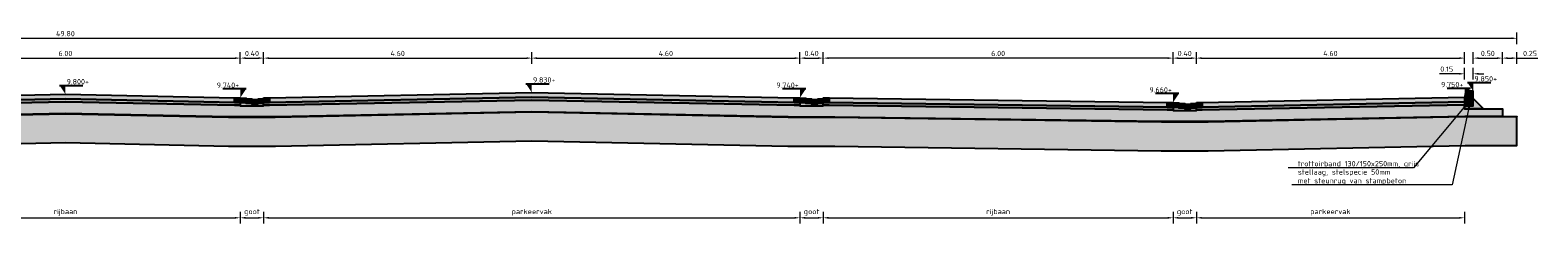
# Model space of a CAD drawing. Header units: metres. Extents: x 234325 to 234582, y 557584 to 557743.
# Tile 21 of 21: x 234549.95 to 234575.82, y 557707.34 to 557710.74. Entities that reach past the tile are written whole.
import ezdxf
from ezdxf import colors
from ezdxf.entities.mleader import LeaderData, LeaderLine
from ezdxf.enums import TextEntityAlignment as Align
from ezdxf.math import Vec2, Vec3

# ---------------------------------------------------------------- set-up
doc = ezdxf.new("R2010")
doc.units = ezdxf.units.M
doc.header["$PDMODE"] = 33
doc.layers.get('0').update_dxf_attribs({"lineweight": 25})
doc.layers.get('Defpoints').update_dxf_attribs({"lineweight": 25})
for name, color, linetype, lineweight in [('N-WE-OG-BEBOUWING_STRAATNAAM-T18', 7, 'Continuous', 18), ('N-WE-VH-KANTOPSLUITING_TROTTOIRBAND-SD', 210, 'Continuous', 25), ('N-WE-VH-M', 7, 'Continuous', 18), ('N-WE-VH-VERHARDING_BETONSTRAATSTEEN-GD', 252, 'Continuous', 25), ('N-WE-VH-VERHARDING_FUNDERING-AD-50', 252, 'Continuous', 18), ('N-WE-VH-VERHARDING_FUNDERING-GD', 7, 'Continuous', 25), ('N-WE-VH-VERHARDING_FUNDERING_ZAND-GD', 7, 'Continuous', 25), ('N-WE-VH-VERHARDING_FUNDERING_ZANDCEMENTSTABILISATIE-GD', 7, 'Continuous', 25), ('N-WE-VH-VERHARDING_FUNDERING_ZANDCEMENTSTABILISATIE-V', 254, 'Continuous', 18), ('N-WE-VH-VERHARDING_GEOTEXTIEL-GD', 252, 'Continuous', 25), ('N-WE-VH-VERHARDING_GEOTEXTIEL-V', 254, 'Continuous', 18), ('X-XX-AL-PEILMAAT-SD', 7, 'Continuous', 25)]:
    doc.layers.add(name, color=color, linetype=linetype, lineweight=lineweight)
doc.layers.add('N-WE-VH-VERHARDING_BETONSTRAATSTEEN-V', color=7, linetype='Continuous', lineweight=18, true_color=0xcdcdcd)
doc.layers.add('X-XX-AL-HULPLIJN-GD', color=7, linetype='Continuous', lineweight=25, plot=False)
doc.styles.add('NLCS-ISO', font='NLCS-ISO.ttf')
doc.styles.add('NLCS-ISO-M50-T18', font='NLCS-ISO.ttf', dxfattribs={"height": 0.09})
doc.dimstyles.new('NLCS-M50-T18-PIJL_L2_H1', dxfattribs={"dimscale": 0.05, "dimtxt": 2.5, "dimasz": 1.8, "dimexe": 2, "dimexo": 2, "dimgap": 0.7, "dimtad": 1, "dimzin": 0, "dimdsep": 46, "dimtxsty": 'NLCS-ISO-M50-T18', "dimcen": 0, "dimdle": 2, "dimclrd": 256, "dimclre": 256, "dimclrt": 256, "dimadec": 1, "dimazin": 0, "dimtfac": 1, "dimtdec": 3, "dimtofl": 0, "dimtmove": 0, "dimatfit": 3, "dimfxl": 2, "dimfxlon": 1, "dimtfillclr": 256, "dimtolj": 1, "dimtzin": 0, "dimlwd": -1, "dimlwe": -1, "dimarcsym": 0})
pattern_1 = [(37.5, (0.75, 0.34884), (-0.003149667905, 0.096341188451), [0, -0.076, 0, -0.085, 0, -0.08125]), (7.5, (0.75, 0.34884), (0.088488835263, 0.141107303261), [0, -0.041, 0, -0.0685, 0, -0.02625]), (327.5, (0.6885, 0.34884), (0.155707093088, 0.000282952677), [0, -0.025, 0, -0.09, 0, -0.1175]), (317.5, (0.6885, 0.34884), (0.15030633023, 0.043883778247), [0, -0.0125, 0, -0.059, 0, -0.0675])]

# ---------------------------------------------------------------- blocks, each defined once
blk = doc.blocks.new('*D120')
at = {"layer": 'Defpoints', "color": 0, "transparency": 16777216}
for p in [(234553.559, 557710.264), (234547.559, 557709.585), (234553.559, 557709.585)]:
    blk.add_point(p, dxfattribs=at)
at = {"layer": 'N-WE-VH-M', "transparency": 16777216}
for p, q in [((234547.559, 557710.164), (234547.559, 557710.364)), ((234553.559, 557710.164), (234553.559, 557710.364)), ((234547.649, 557710.264), (234553.469, 557710.264))]:
    blk.add_line(p, q, dxfattribs=at)
for points in [[(234547.649, 557710.279), (234547.649, 557710.249), (234547.559, 557710.264)], [(234553.469, 557710.279), (234553.469, 557710.249), (234553.559, 557710.264)]]:
    blk.add_solid(points, dxfattribs=at)
at = {"layer": 'N-WE-VH-M', "transparency": 16777216, "insert": (234550.559, 557710.344), "char_height": 0.09, "attachment_point": 5, "style": 'NLCS-ISO-M50-T18'}
blk.add_mtext('\\A1;6.00', dxfattribs=at)
blk = doc.blocks.new('*D121')
at = {"layer": 'Defpoints', "color": 0, "transparency": 16777216}
for p in [(234553.959, 557710.264), (234553.559, 557709.575), (234553.959, 557709.565)]:
    blk.add_point(p, dxfattribs=at)
at = {"layer": 'N-WE-VH-M', "transparency": 16777216}
for p, q in [((234553.559, 557710.164), (234553.559, 557710.364)), ((234553.959, 557710.164), (234553.959, 557710.364)), ((234553.649, 557710.264), (234553.869, 557710.264))]:
    blk.add_line(p, q, dxfattribs=at)
for points in [[(234553.649, 557710.279), (234553.649, 557710.249), (234553.559, 557710.264)], [(234553.869, 557710.279), (234553.869, 557710.249), (234553.959, 557710.264)]]:
    blk.add_solid(points, dxfattribs=at)
at = {"layer": 'N-WE-VH-M', "transparency": 16777216, "insert": (234553.759, 557710.344), "char_height": 0.09, "attachment_point": 5, "style": 'NLCS-ISO-M50-T18'}
blk.add_mtext('\\A1;0.40', dxfattribs=at)
blk = doc.blocks.new('SAL-PEILMAAT_INFRACAD_H01-SOD')
blk.add_line((-2, 3), (6, 3))
blk.add_solid([(-2, 3), (0, 3), (0, 0)])
at = {"style": 'NLCS-ISO'}
blk.add_attdef('...', (0.4, 3.4), '', height=1.8, dxfattribs=at)
blk = doc.blocks.new('SAL-PEILMAAT_INFRACAD_H03-SOD')
blk.add_line((2, 3), (-6, 3))
blk.add_solid([(2, 3), (0, 3), (0, 0)])
at = {"style": 'NLCS-ISO'}
blk.add_attdef('...', text='', height=1.8, dxfattribs=at).set_placement((-0.4, 3.4), align=Align.RIGHT)
blk = doc.blocks.new('*D122')
at = {"layer": 'Defpoints', "color": 0, "transparency": 16777216}
for p in [(234558.559, 557710.264), (234553.959, 557709.585), (234558.559, 557709.675)]:
    blk.add_point(p, dxfattribs=at)
at = {"layer": 'N-WE-VH-M', "transparency": 16777216}
for p, q in [((234553.959, 557710.164), (234553.959, 557710.364)), ((234558.559, 557710.164), (234558.559, 557710.364)), ((234554.049, 557710.264), (234558.469, 557710.264))]:
    blk.add_line(p, q, dxfattribs=at)
for points in [[(234554.049, 557710.279), (234554.049, 557710.249), (234553.959, 557710.264)], [(234558.469, 557710.279), (234558.469, 557710.249), (234558.559, 557710.264)]]:
    blk.add_solid(points, dxfattribs=at)
at = {"layer": 'N-WE-VH-M', "transparency": 16777216, "insert": (234556.259, 557710.344), "char_height": 0.09, "attachment_point": 5, "style": 'NLCS-ISO-M50-T18'}
blk.add_mtext('\\A1;4.60', dxfattribs=at)
blk = doc.blocks.new('*D123')
at = {"layer": 'Defpoints', "color": 0, "transparency": 16777216}
for p in [(234563.159, 557710.264), (234558.559, 557709.675), (234563.159, 557709.585)]:
    blk.add_point(p, dxfattribs=at)
at = {"layer": 'N-WE-VH-M', "transparency": 16777216}
for p, q in [((234558.559, 557710.164), (234558.559, 557710.364)), ((234563.159, 557710.164), (234563.159, 557710.364)), ((234558.649, 557710.264), (234563.069, 557710.264))]:
    blk.add_line(p, q, dxfattribs=at)
for points in [[(234558.649, 557710.279), (234558.649, 557710.249), (234558.559, 557710.264)], [(234563.069, 557710.279), (234563.069, 557710.249), (234563.159, 557710.264)]]:
    blk.add_solid(points, dxfattribs=at)
at = {"layer": 'N-WE-VH-M', "transparency": 16777216, "insert": (234560.859, 557710.344), "char_height": 0.09, "attachment_point": 5, "style": 'NLCS-ISO-M50-T18'}
blk.add_mtext('\\A1;4.60', dxfattribs=at)
blk = doc.blocks.new('*D124')
at = {"layer": 'Defpoints', "color": 0, "transparency": 16777216}
for p in [(234563.559, 557710.264), (234563.159, 557709.585), (234563.559, 557709.565)]:
    blk.add_point(p, dxfattribs=at)
at = {"layer": 'N-WE-VH-M', "transparency": 16777216}
for p, q in [((234563.159, 557710.164), (234563.159, 557710.364)), ((234563.559, 557710.164), (234563.559, 557710.364)), ((234563.249, 557710.264), (234563.469, 557710.264))]:
    blk.add_line(p, q, dxfattribs=at)
for points in [[(234563.249, 557710.279), (234563.249, 557710.249), (234563.159, 557710.264)], [(234563.469, 557710.279), (234563.469, 557710.249), (234563.559, 557710.264)]]:
    blk.add_solid(points, dxfattribs=at)
at = {"layer": 'N-WE-VH-M', "transparency": 16777216, "insert": (234563.359, 557710.344), "char_height": 0.09, "attachment_point": 5, "style": 'NLCS-ISO-M50-T18'}
blk.add_mtext('\\A1;0.40', dxfattribs=at)
blk = doc.blocks.new('*D125')
at = {"layer": 'Defpoints', "color": 0, "transparency": 16777216}
for p in [(234563.559, 557710.264), (234563.559, 557709.585), (234569.559, 557709.505)]:
    blk.add_point(p, dxfattribs=at)
at = {"layer": 'N-WE-VH-M', "transparency": 16777216}
for p, q in [((234563.559, 557710.164), (234563.559, 557710.364)), ((234569.559, 557710.164), (234569.559, 557710.364)), ((234569.469, 557710.264), (234563.649, 557710.264))]:
    blk.add_line(p, q, dxfattribs=at)
for points in [[(234563.649, 557710.279), (234563.649, 557710.249), (234563.559, 557710.264)], [(234569.469, 557710.279), (234569.469, 557710.249), (234569.559, 557710.264)]]:
    blk.add_solid(points, dxfattribs=at)
at = {"layer": 'N-WE-VH-M', "transparency": 16777216, "insert": (234566.559, 557710.344), "char_height": 0.09, "attachment_point": 5, "style": 'NLCS-ISO-M50-T18'}
blk.add_mtext('\\A1;6.00', dxfattribs=at)
blk = doc.blocks.new('*D126')
at = {"layer": 'Defpoints', "color": 0, "transparency": 16777216}
for p in [(234569.959, 557710.264), (234569.559, 557709.495), (234569.959, 557709.485)]:
    blk.add_point(p, dxfattribs=at)
at = {"layer": 'N-WE-VH-M', "transparency": 16777216}
for p, q in [((234569.559, 557710.164), (234569.559, 557710.364)), ((234569.959, 557710.164), (234569.959, 557710.364)), ((234569.649, 557710.264), (234569.869, 557710.264))]:
    blk.add_line(p, q, dxfattribs=at)
for points in [[(234569.649, 557710.279), (234569.649, 557710.249), (234569.559, 557710.264)], [(234569.869, 557710.279), (234569.869, 557710.249), (234569.959, 557710.264)]]:
    blk.add_solid(points, dxfattribs=at)
at = {"layer": 'N-WE-VH-M', "transparency": 16777216, "insert": (234569.759, 557710.344), "char_height": 0.09, "attachment_point": 5, "style": 'NLCS-ISO-M50-T18'}
blk.add_mtext('\\A1;0.40', dxfattribs=at)
blk = doc.blocks.new('*D127')
at = {"layer": 'Defpoints', "color": 0, "transparency": 16777216}
for p in [(234574.559, 557710.264), (234574.559, 557709.595), (234569.959, 557709.505)]:
    blk.add_point(p, dxfattribs=at)
at = {"layer": 'N-WE-VH-M', "transparency": 16777216}
for p, q in [((234569.959, 557710.164), (234569.959, 557710.364)), ((234574.559, 557710.164), (234574.559, 557710.364)), ((234570.049, 557710.264), (234574.469, 557710.264))]:
    blk.add_line(p, q, dxfattribs=at)
for points in [[(234570.049, 557710.279), (234570.049, 557710.249), (234569.959, 557710.264)], [(234574.469, 557710.279), (234574.469, 557710.249), (234574.559, 557710.264)]]:
    blk.add_solid(points, dxfattribs=at)
at = {"layer": 'N-WE-VH-M', "transparency": 16777216, "insert": (234572.259, 557710.344), "char_height": 0.09, "attachment_point": 5, "style": 'NLCS-ISO-M50-T18'}
blk.add_mtext('\\A1;4.60', dxfattribs=at)
blk = doc.blocks.new('N-SVH-KANTOPSLUITING_TROTTOIRBAND_130 150X250-D')
blk.add_hatch(color=8).paths.add_polyline_path([(-0.15, -0.12), (-0.15, -0.25), (0, -0.25), (0, 0), (-0.13, 0)])
at = {"color": 7, "flags": 128}
blk.add_lwpolyline([(-0.15, -0.12), (-0.15, -0.25), (0, -0.25), (0, 0), (-0.13, 0)], close=True, dxfattribs=at)
blk = doc.blocks.new('*D128')
at = {"layer": 'Defpoints', "color": 0, "transparency": 16777216}
for p in [(234574.709, 557709.995), (234574.559, 557709.445), (234574.709, 557709.445)]:
    blk.add_point(p, dxfattribs=at)
at = {"layer": 'N-WE-VH-M', "transparency": 16777216}
for p, q in [((234574.559, 557709.895), (234574.559, 557710.095)), ((234574.709, 557709.895), (234574.709, 557710.095)), ((234574.469, 557709.995), (234574.129, 557709.995)), ((234574.799, 557709.995), (234574.889, 557709.995))]:
    blk.add_line(p, q, dxfattribs=at)
for points in [[(234574.469, 557710.01), (234574.469, 557709.98), (234574.559, 557709.995)], [(234574.799, 557710.01), (234574.799, 557709.98), (234574.709, 557709.995)]]:
    blk.add_solid(points, dxfattribs=at)
at = {"layer": 'N-WE-VH-M', "transparency": 16777216, "insert": (234574.254, 557710.075), "char_height": 0.09, "attachment_point": 5, "style": 'NLCS-ISO-M50-T18'}
blk.add_mtext('\\A1;0.15', dxfattribs=at)
blk = doc.blocks.new('*D131')
at = {"layer": 'Defpoints', "color": 0, "transparency": 16777216}
for p in [(234575.209, 557710.264), (234574.709, 557709.445), (234575.209, 557709.395)]:
    blk.add_point(p, dxfattribs=at)
at = {"layer": 'N-WE-VH-M', "transparency": 16777216}
for p, q in [((234574.709, 557710.164), (234574.709, 557710.364)), ((234575.209, 557710.164), (234575.209, 557710.364)), ((234574.799, 557710.264), (234575.119, 557710.264))]:
    blk.add_line(p, q, dxfattribs=at)
for points in [[(234574.799, 557710.279), (234574.799, 557710.249), (234574.709, 557710.264)], [(234575.119, 557710.279), (234575.119, 557710.249), (234575.209, 557710.264)]]:
    blk.add_solid(points, dxfattribs=at)
at = {"layer": 'N-WE-VH-M', "transparency": 16777216, "insert": (234574.959, 557710.344), "char_height": 0.09, "attachment_point": 5, "style": 'NLCS-ISO-M50-T18'}
blk.add_mtext('\\A1;0.50', dxfattribs=at)
blk = doc.blocks.new('*D132')
at = {"layer": 'Defpoints', "color": 0, "transparency": 16777216}
for p in [(234575.459, 557710.264), (234575.209, 557709.265), (234575.459, 557709.265)]:
    blk.add_point(p, dxfattribs=at)
at = {"layer": 'N-WE-VH-M', "transparency": 16777216}
for p, q in [((234575.209, 557710.164), (234575.209, 557710.364)), ((234575.459, 557710.164), (234575.459, 557710.364)), ((234575.299, 557710.264), (234575.369, 557710.264)), ((234575.459, 557710.264), (234575.817, 557710.264))]:
    blk.add_line(p, q, dxfattribs=at)
for points in [[(234575.299, 557710.279), (234575.299, 557710.249), (234575.209, 557710.264)], [(234575.369, 557710.279), (234575.369, 557710.249), (234575.459, 557710.264)]]:
    blk.add_solid(points, dxfattribs=at)
at = {"layer": 'N-WE-VH-M', "transparency": 16777216, "insert": (234575.683, 557710.344), "char_height": 0.09, "attachment_point": 5, "style": 'NLCS-ISO-M50-T18'}
blk.add_mtext('\\A1;0.25', dxfattribs=at)
blk = doc.blocks.new('*D134')
at = {"layer": 'Defpoints', "color": 0, "transparency": 16777216}
for p in [(234575.459, 557710.604), (234525.659, 557709.225), (234575.459, 557709.265)]:
    blk.add_point(p, dxfattribs=at)
at = {"layer": 'N-WE-VH-M', "transparency": 16777216}
for p, q in [((234525.659, 557710.504), (234525.659, 557710.704)), ((234525.749, 557710.604), (234575.369, 557710.604)), ((234575.459, 557710.504), (234575.459, 557710.704))]:
    blk.add_line(p, q, dxfattribs=at)
for points in [[(234525.749, 557710.619), (234525.749, 557710.589), (234525.659, 557710.604)], [(234575.369, 557710.619), (234575.369, 557710.589), (234575.459, 557710.604)]]:
    blk.add_solid(points, dxfattribs=at)
at = {"layer": 'N-WE-VH-M', "transparency": 16777216, "insert": (234550.559, 557710.684), "char_height": 0.09, "attachment_point": 5, "style": 'NLCS-ISO-M50-T18'}
blk.add_mtext('\\A1;49.80', dxfattribs=at)
blk = doc.blocks.new('_Dot')
at = {"color": 0, "linetype": 'ByBlock', "lineweight": -2}
blk.add_line((-0.5, 0), (-1, 0), dxfattribs=at)
at = {"color": 0, "linetype": 'ByBlock', "const_width": 0.5}
blk.add_lwpolyline([(-0.25, 0, 1), (0.25, 0, 1)], format="xyb", close=True, dxfattribs=at)
blk = doc.blocks.new('*D141')
at = {"layer": 'Defpoints', "color": 0, "transparency": 16777216}
for p in [(234547.559, 557709.585), (234553.559, 557709.585), (234553.559, 557707.526)]:
    blk.add_point(p, dxfattribs=at)
at = {"layer": 'N-WE-VH-M', "transparency": 16777216}
for p, q in [((234547.559, 557707.626), (234547.559, 557707.426)), ((234547.649, 557707.526), (234553.469, 557707.526)), ((234553.559, 557707.626), (234553.559, 557707.426))]:
    blk.add_line(p, q, dxfattribs=at)
for points in [[(234547.649, 557707.541), (234547.649, 557707.511), (234547.559, 557707.526)], [(234553.469, 557707.541), (234553.469, 557707.511), (234553.559, 557707.526)]]:
    blk.add_solid(points, dxfattribs=at)
at = {"layer": 'N-WE-VH-M', "transparency": 16777216, "insert": (234550.559, 557707.62), "char_height": 0.09, "attachment_point": 5, "style": 'NLCS-ISO-M50-T18'}
blk.add_mtext('\\A1;rijbaan', dxfattribs=at)
blk = doc.blocks.new('*D142')
at = {"layer": 'Defpoints', "color": 0, "transparency": 16777216}
for p in [(234553.559, 557709.575), (234553.959, 557709.565), (234553.959, 557707.526)]:
    blk.add_point(p, dxfattribs=at)
at = {"layer": 'N-WE-VH-M', "transparency": 16777216}
for p, q in [((234553.559, 557707.626), (234553.559, 557707.426)), ((234553.649, 557707.526), (234553.869, 557707.526)), ((234553.959, 557707.626), (234553.959, 557707.426))]:
    blk.add_line(p, q, dxfattribs=at)
for points in [[(234553.649, 557707.541), (234553.649, 557707.511), (234553.559, 557707.526)], [(234553.869, 557707.541), (234553.869, 557707.511), (234553.959, 557707.526)]]:
    blk.add_solid(points, dxfattribs=at)
at = {"layer": 'N-WE-VH-M', "transparency": 16777216, "insert": (234553.759, 557707.62), "char_height": 0.09, "attachment_point": 5, "style": 'NLCS-ISO-M50-T18'}
blk.add_mtext('\\A1;goot', dxfattribs=at)
blk = doc.blocks.new('*D143')
at = {"layer": 'Defpoints', "color": 0, "transparency": 16777216}
for p in [(234553.959, 557709.585), (234563.159, 557709.585), (234563.159, 557707.526)]:
    blk.add_point(p, dxfattribs=at)
at = {"layer": 'N-WE-VH-M', "transparency": 16777216}
for p, q in [((234553.959, 557707.626), (234553.959, 557707.426)), ((234554.049, 557707.526), (234563.069, 557707.526)), ((234563.159, 557707.626), (234563.159, 557707.426))]:
    blk.add_line(p, q, dxfattribs=at)
for points in [[(234554.049, 557707.541), (234554.049, 557707.511), (234553.959, 557707.526)], [(234563.069, 557707.541), (234563.069, 557707.511), (234563.159, 557707.526)]]:
    blk.add_solid(points, dxfattribs=at)
at = {"layer": 'N-WE-VH-M', "transparency": 16777216, "insert": (234558.559, 557707.62), "char_height": 0.09, "attachment_point": 5, "style": 'NLCS-ISO-M50-T18'}
blk.add_mtext('\\A1;parkeervak', dxfattribs=at)
blk = doc.blocks.new('*D144')
at = {"layer": 'Defpoints', "color": 0, "transparency": 16777216}
for p in [(234563.159, 557709.575), (234563.559, 557709.565), (234563.559, 557707.526)]:
    blk.add_point(p, dxfattribs=at)
at = {"layer": 'N-WE-VH-M', "transparency": 16777216}
for p, q in [((234563.159, 557707.626), (234563.159, 557707.426)), ((234563.249, 557707.526), (234563.469, 557707.526)), ((234563.559, 557707.626), (234563.559, 557707.426))]:
    blk.add_line(p, q, dxfattribs=at)
for points in [[(234563.249, 557707.541), (234563.249, 557707.511), (234563.159, 557707.526)], [(234563.469, 557707.541), (234563.469, 557707.511), (234563.559, 557707.526)]]:
    blk.add_solid(points, dxfattribs=at)
at = {"layer": 'N-WE-VH-M', "transparency": 16777216, "insert": (234563.359, 557707.62), "char_height": 0.09, "attachment_point": 5, "style": 'NLCS-ISO-M50-T18'}
blk.add_mtext('\\A1;goot', dxfattribs=at)
blk = doc.blocks.new('*D145')
at = {"layer": 'Defpoints', "color": 0, "transparency": 16777216}
for p in [(234563.559, 557709.585), (234569.559, 557709.495), (234569.559, 557707.526)]:
    blk.add_point(p, dxfattribs=at)
at = {"layer": 'N-WE-VH-M', "transparency": 16777216}
for p, q in [((234563.559, 557707.626), (234563.559, 557707.426)), ((234563.649, 557707.526), (234569.469, 557707.526)), ((234569.559, 557707.626), (234569.559, 557707.426))]:
    blk.add_line(p, q, dxfattribs=at)
for points in [[(234563.649, 557707.541), (234563.649, 557707.511), (234563.559, 557707.526)], [(234569.469, 557707.541), (234569.469, 557707.511), (234569.559, 557707.526)]]:
    blk.add_solid(points, dxfattribs=at)
at = {"layer": 'N-WE-VH-M', "transparency": 16777216, "insert": (234566.559, 557707.62), "char_height": 0.09, "attachment_point": 5, "style": 'NLCS-ISO-M50-T18'}
blk.add_mtext('\\A1;rijbaan', dxfattribs=at)
blk = doc.blocks.new('*D146')
at = {"layer": 'Defpoints', "color": 0, "transparency": 16777216}
for p in [(234569.559, 557709.495), (234569.959, 557709.485), (234569.959, 557707.526)]:
    blk.add_point(p, dxfattribs=at)
at = {"layer": 'N-WE-VH-M', "transparency": 16777216}
for p, q in [((234569.559, 557707.626), (234569.559, 557707.426)), ((234569.649, 557707.526), (234569.869, 557707.526)), ((234569.959, 557707.626), (234569.959, 557707.426))]:
    blk.add_line(p, q, dxfattribs=at)
for points in [[(234569.649, 557707.541), (234569.649, 557707.511), (234569.559, 557707.526)], [(234569.869, 557707.541), (234569.869, 557707.511), (234569.959, 557707.526)]]:
    blk.add_solid(points, dxfattribs=at)
at = {"layer": 'N-WE-VH-M', "transparency": 16777216, "insert": (234569.759, 557707.62), "char_height": 0.09, "attachment_point": 5, "style": 'NLCS-ISO-M50-T18'}
blk.add_mtext('\\A1;goot', dxfattribs=at)
blk = doc.blocks.new('*D147')
at = {"layer": 'Defpoints', "color": 0, "transparency": 16777216}
for p in [(234574.559, 557709.595), (234569.959, 557709.505), (234574.559, 557707.526)]:
    blk.add_point(p, dxfattribs=at)
at = {"layer": 'N-WE-VH-M', "transparency": 16777216}
for p, q in [((234569.959, 557707.626), (234569.959, 557707.426)), ((234570.049, 557707.526), (234574.469, 557707.526)), ((234574.559, 557707.626), (234574.559, 557707.426))]:
    blk.add_line(p, q, dxfattribs=at)
for points in [[(234570.049, 557707.541), (234570.049, 557707.511), (234569.959, 557707.526)], [(234574.469, 557707.541), (234574.469, 557707.511), (234574.559, 557707.526)]]:
    blk.add_solid(points, dxfattribs=at)
at = {"layer": 'N-WE-VH-M', "transparency": 16777216, "insert": (234572.259, 557707.62), "char_height": 0.09, "attachment_point": 5, "style": 'NLCS-ISO-M50-T18'}
blk.add_mtext('\\A1;parkeervak', dxfattribs=at)

msp = doc.modelspace()

# ---------------------------------------------------------------- hatches: boundary and pattern name
at = {"layer": 'N-WE-VH-VERHARDING_BETONSTRAATSTEEN-V', "transparency": 33554559}
h = msp.add_hatch(color=256, dxfattribs=at)
h.dxf.hatch_style = 1
h.paths.add_polyline_path([(234547.659, 557709.585), (234550.559, 557709.645), (234553.459, 557709.585), (234553.459, 557709.505), (234550.559, 557709.565), (234547.659, 557709.505)])
h = msp.add_hatch(color=256, dxfattribs=at)
h.dxf.hatch_style = 1
h.paths.add_polyline_path([(234553.459, 557709.585), (234553.559, 557709.585), (234553.559, 557709.505), (234553.459, 557709.505)])
h = msp.add_hatch(color=256, dxfattribs=at)
h.dxf.hatch_style = 1
h.paths.add_polyline_path([(234553.559, 557709.575), (234553.659, 557709.575), (234553.659, 557709.495), (234553.559, 557709.495)])
h = msp.add_hatch(color=256, dxfattribs=at)
h.dxf.hatch_style = 1
h.paths.add_polyline_path([(234553.659, 557709.565), (234553.759, 557709.565), (234553.759, 557709.485), (234553.659, 557709.485)])
h = msp.add_hatch(color=256, dxfattribs=at)
h.dxf.hatch_style = 1
h.paths.add_polyline_path([(234553.859, 557709.565), (234553.959, 557709.565), (234553.959, 557709.485), (234553.859, 557709.485)])
h = msp.add_hatch(color=256, dxfattribs=at)
h.dxf.hatch_style = 1
h.paths.add_polyline_path([(234553.959, 557709.585), (234554.059, 557709.585), (234554.059, 557709.505), (234553.959, 557709.505)])
h = msp.add_hatch(color=256, dxfattribs=at)
h.dxf.hatch_style = 1
h.paths.add_polyline_path([(234563.059, 557709.585), (234563.059, 557709.505), (234558.559, 557709.595), (234554.059, 557709.505), (234554.059, 557709.585), (234558.559, 557709.675)])
h = msp.add_hatch(color=256, dxfattribs=at)
h.dxf.hatch_style = 1
h.paths.add_polyline_path([(234563.059, 557709.585), (234563.159, 557709.585), (234563.159, 557709.505), (234563.059, 557709.505)])
h = msp.add_hatch(color=256, dxfattribs=at)
h.dxf.hatch_style = 1
h.paths.add_polyline_path([(234563.159, 557709.575), (234563.259, 557709.575), (234563.259, 557709.495), (234563.159, 557709.495)])
h = msp.add_hatch(color=256, dxfattribs=at)
h.dxf.hatch_style = 1
h.paths.add_polyline_path([(234563.259, 557709.565), (234563.359, 557709.565), (234563.359, 557709.485), (234563.259, 557709.485)])
h = msp.add_hatch(color=256, dxfattribs=at)
h.dxf.hatch_style = 1
h.paths.add_polyline_path([(234563.459, 557709.565), (234563.559, 557709.565), (234563.559, 557709.485), (234563.459, 557709.485)])
h = msp.add_hatch(color=256, dxfattribs=at)
h.dxf.hatch_style = 1
h.paths.add_polyline_path([(234563.559, 557709.585), (234563.659, 557709.585), (234563.659, 557709.505), (234563.559, 557709.505)])
h = msp.add_hatch(color=256, dxfattribs=at)
h.dxf.hatch_style = 1
h.paths.add_polyline_path([(234569.459, 557709.505), (234569.459, 557709.425), (234563.659, 557709.505), (234563.659, 557709.585)])
h = msp.add_hatch(color=256, dxfattribs=at)
h.dxf.hatch_style = 1
h.paths.add_polyline_path([(234574.559, 557709.515), (234570.059, 557709.425), (234570.059, 557709.505), (234574.559, 557709.595)])
h = msp.add_hatch(color=256, dxfattribs=at)
h.dxf.hatch_style = 1
h.paths.add_polyline_path([(234553.759, 557709.555), (234553.859, 557709.555), (234553.859, 557709.475), (234553.759, 557709.475)])
h = msp.add_hatch(color=256, dxfattribs=at)
h.dxf.hatch_style = 1
h.paths.add_polyline_path([(234563.359, 557709.555), (234563.459, 557709.555), (234563.459, 557709.475), (234563.359, 557709.475)])
h = msp.add_hatch(color=256, dxfattribs=at)
h.dxf.hatch_style = 1
h.paths.add_polyline_path([(234569.459, 557709.505), (234569.559, 557709.505), (234569.559, 557709.425), (234569.459, 557709.425)])
h = msp.add_hatch(color=256, dxfattribs=at)
h.dxf.hatch_style = 1
h.paths.add_polyline_path([(234569.559, 557709.495), (234569.659, 557709.495), (234569.659, 557709.415), (234569.559, 557709.415)])
h = msp.add_hatch(color=256, dxfattribs=at)
h.dxf.hatch_style = 1
h.paths.add_polyline_path([(234569.659, 557709.485), (234569.759, 557709.485), (234569.759, 557709.405), (234569.659, 557709.405)])
h = msp.add_hatch(color=256, dxfattribs=at)
h.dxf.hatch_style = 1
h.paths.add_polyline_path([(234569.759, 557709.475), (234569.859, 557709.475), (234569.859, 557709.395), (234569.759, 557709.395)])
h = msp.add_hatch(color=256, dxfattribs=at)
h.dxf.hatch_style = 1
h.paths.add_polyline_path([(234569.859, 557709.485), (234569.959, 557709.485), (234569.959, 557709.405), (234569.859, 557709.405)])
h = msp.add_hatch(color=256, dxfattribs=at)
h.dxf.hatch_style = 1
h.paths.add_polyline_path([(234569.959, 557709.505), (234570.059, 557709.505), (234570.059, 557709.425), (234569.959, 557709.425)])
at = {"layer": 'N-WE-VH-VERHARDING_FUNDERING-AD-50', "transparency": 33554559}
h = msp.add_hatch(dxfattribs=at)
h.set_pattern_fill('AVH-FUNDERING_ZAND-SO', color=256, scale=0.05, pattern_type=2)
h.set_pattern_definition(pattern_1)
h.paths.add_polyline_path([(234553.559, 557709.505), (234553.559, 557709.455), (234553.459, 557709.455), (234550.559, 557709.515), (234547.66, 557709.455), (234547.559, 557709.455), (234547.559, 557709.505), (234547.659, 557709.505), (234550.559, 557709.565), (234553.459, 557709.505)])
h = msp.add_hatch(dxfattribs=at)
h.set_pattern_fill('AVH-FUNDERING_ZAND-SO', color=256, scale=0.05, pattern_type=2)
h.set_pattern_definition(pattern_1)
h.paths.add_polyline_path([(234553.959, 557709.505), (234554.059, 557709.505), (234558.559, 557709.595), (234563.059, 557709.505), (234563.159, 557709.505), (234563.159, 557709.455), (234563.059, 557709.455), (234558.559, 557709.545), (234554.06, 557709.455), (234553.959, 557709.455)])
h = msp.add_hatch(dxfattribs=at)
h.set_pattern_fill('AVH-FUNDERING_ZAND-SO', color=256, scale=0.05, pattern_type=2)
h.set_pattern_definition(pattern_1)
h.paths.add_polyline_path([(234525.659, 557708.725), (234525.909, 557708.725), (234526.55, 557708.725), (234530.956, 557708.637), (234531.764, 557708.637), (234537.365, 557708.753), (234538.165, 557708.757), (234542.561, 557708.845), (234546.954, 557708.757), (234547.764, 557708.757), (234550.559, 557708.815), (234553.354, 557708.757), (234554.164, 557708.757), (234558.559, 557708.845), (234562.953, 557708.757), (234563.755, 557708.754), (234569.356, 557708.676), (234570.164, 557708.677), (234574.568, 557708.765), (234575.209, 557708.765), (234575.459, 557708.765), (234575.459, 557709.255), (234575.209, 557709.255), (234574.563, 557709.255), (234570.159, 557709.167), (234569.359, 557709.166), (234563.759, 557709.243), (234562.959, 557709.247), (234558.559, 557709.335), (234554.159, 557709.247), (234553.359, 557709.247), (234550.559, 557709.305), (234547.759, 557709.247), (234546.959, 557709.247), (234542.561, 557709.335), (234538.159, 557709.247), (234537.359, 557709.243), (234531.759, 557709.127), (234530.96, 557709.127), (234526.555, 557709.215), (234525.909, 557709.215), (234525.659, 557709.215)])
h = msp.add_hatch(dxfattribs=at)
h.set_pattern_fill('AVH-FUNDERING_GRANULAAT_MENG_01-SO', color=256, scale=0.05, pattern_type=2)
h.set_pattern_definition([(50, (0.75, 0.34884), (0.3586300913, -0.03137606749), [0.0375, -0.4125]), (355, (0.75, 0.34884), (-0.0693756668, 0.37609606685), [0.03, -0.33]), (100.4514, (0.7799, 0.34623), (0.28925469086, 0.34471977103), [0.031870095, -0.350571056]), (46.1842, (0.75, 0.44884), (0.5336205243, -0.08275950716), [0.05625, -0.61875]), (96.6356, (0.79447, 0.44195), (0.46733135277, 0.48705893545), [0.047805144, -0.5258565]), (351.1842, (0.75, 0.44884), (0.46733097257, 0.48705930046), [0.045, -0.495]), (21, (0.8, 0.42384), (0.29845352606, -0.20130944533), [0.0375, -0.4125]), (326, (0.8, 0.42384), (0.12165766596, 0.36257502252), [0.03, -0.33]), (71.4514, (0.82487, 0.40707), (0.4201113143, 0.16126524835), [0.031870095, -0.350571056]), (37.5, (0.75, 0.34884), (0.00607992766, 0.166446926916), [0, -0.326, 0, -0.335, 0, -0.33125]), (7.5, (0.75, 0.34884), (0.13153476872, 0.19720585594), [0, -0.191, 0, -0.3185, 0, -0.12625]), (327.5, (0.6385, 0.34884), (0.266911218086, -0.011277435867), [0, -0.125, 0, -0.39, 0, -0.5175]), (317.5, (0.5885, 0.34884), (0.29159308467, 0.05005249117), [0, -0.1625, 0, -0.259, 0, -0.3675])])
h.paths.add_polyline_path([(234526.559, 557709.425), (234531.059, 557709.335), (234531.159, 557709.335), (234531.159, 557709.325), (234531.559, 557709.325), (234531.559, 557709.335), (234531.66, 557709.335), (234537.46, 557709.455), (234537.559, 557709.455), (234537.559, 557709.445), (234537.959, 557709.445), (234537.959, 557709.455), (234538.06, 557709.455), (234542.561, 557709.545), (234547.059, 557709.455), (234547.159, 557709.455), (234547.159, 557709.445), (234547.559, 557709.445), (234547.559, 557709.455), (234547.66, 557709.455), (234550.559, 557709.515), (234553.459, 557709.455), (234553.559, 557709.455), (234553.559, 557709.445), (234553.959, 557709.445), (234553.959, 557709.455), (234554.06, 557709.455), (234558.559, 557709.545), (234563.059, 557709.455), (234563.159, 557709.455), (234563.159, 557709.445), (234563.559, 557709.445), (234563.559, 557709.455), (234563.659, 557709.455), (234569.459, 557709.375), (234569.559, 557709.375), (234569.559, 557709.365), (234569.959, 557709.365), (234569.959, 557709.375), (234570.06, 557709.375), (234574.559, 557709.465), (234574.559, 557709.395), (234574.884, 557709.395), (234575.209, 557709.395), (234575.209, 557709.265), (234574.563, 557709.265), (234570.159, 557709.177), (234569.359, 557709.176), (234563.759, 557709.253), (234562.959, 557709.257), (234558.559, 557709.345), (234554.159, 557709.257), (234553.359, 557709.257), (234550.559, 557709.315), (234547.759, 557709.257), (234546.959, 557709.257), (234542.561, 557709.345), (234538.159, 557709.257), (234537.359, 557709.253), (234531.759, 557709.137), (234530.961, 557709.137), (234526.555, 557709.225), (234525.909, 557709.225), (234525.909, 557709.355), (234526.234, 557709.355), (234526.559, 557709.355)])
h = msp.add_hatch(dxfattribs=at)
h.set_pattern_fill('AVH-FUNDERING_ZAND-SO', color=256, scale=0.05, pattern_type=2)
h.set_pattern_definition(pattern_1)
h.paths.add_polyline_path([(234569.559, 557709.425), (234569.559, 557709.375), (234569.459, 557709.375), (234563.659, 557709.455), (234563.559, 557709.455), (234563.559, 557709.505), (234563.659, 557709.505), (234569.459, 557709.425)])
h = msp.add_hatch(dxfattribs=at)
h.set_pattern_fill('AVH-FUNDERING_ZAND-SO', color=256, scale=0.05, pattern_type=2)
h.set_pattern_definition(pattern_1)
h.paths.add_polyline_path([(234574.559, 557709.465), (234570.06, 557709.375), (234569.959, 557709.375), (234569.959, 557709.425), (234570.059, 557709.425), (234574.559, 557709.515)])
at = {"layer": 'N-WE-VH-VERHARDING_FUNDERING_ZANDCEMENTSTABILISATIE-V', "transparency": 33554559}
h = msp.add_hatch(color=256, dxfattribs=at)
h.dxf.hatch_style = 1
h.paths.add_polyline_path([(234574.884, 557709.395), (234574.559, 557709.395), (234574.559, 557709.445), (234574.709, 557709.445), (234574.709, 557709.57)])
h = msp.add_hatch(color=256, dxfattribs=at)
h.dxf.hatch_style = 1
h.paths.add_polyline_path([(234553.559, 557709.495), (234553.559, 557709.445), (234553.959, 557709.445), (234553.959, 557709.485), (234553.859, 557709.485), (234553.859, 557709.475), (234553.759, 557709.475), (234553.759, 557709.485), (234553.659, 557709.485), (234553.659, 557709.495)])
h = msp.add_hatch(color=256, dxfattribs=at)
h.dxf.hatch_style = 1
h.paths.add_polyline_path([(234563.159, 557709.495), (234563.159, 557709.445), (234563.559, 557709.445), (234563.559, 557709.485), (234563.459, 557709.485), (234563.459, 557709.475), (234563.359, 557709.475), (234563.359, 557709.485), (234563.259, 557709.485), (234563.259, 557709.495)])
h = msp.add_hatch(color=256, dxfattribs=at)
h.dxf.hatch_style = 1
h.paths.add_polyline_path([(234569.559, 557709.415), (234569.559, 557709.365), (234569.959, 557709.365), (234569.959, 557709.405), (234569.859, 557709.405), (234569.859, 557709.395), (234569.759, 557709.395), (234569.759, 557709.405), (234569.659, 557709.405), (234569.659, 557709.415)])
at = {"layer": 'N-WE-VH-VERHARDING_GEOTEXTIEL-V', "transparency": 33554559}
h = msp.add_hatch(color=256, dxfattribs=at)
h.dxf.hatch_style = 1
h.paths.add_polyline_path([(234575.459, 557709.255), (234575.209, 557709.255), (234574.563, 557709.255), (234570.159, 557709.167), (234569.359, 557709.166), (234563.759, 557709.243), (234562.959, 557709.247), (234558.559, 557709.335), (234554.159, 557709.247), (234553.359, 557709.247), (234550.559, 557709.305), (234547.759, 557709.247), (234546.959, 557709.247), (234542.561, 557709.335), (234538.159, 557709.247), (234537.359, 557709.243), (234531.759, 557709.127), (234530.96, 557709.127), (234526.555, 557709.215), (234525.909, 557709.215), (234525.659, 557709.215), (234525.659, 557709.225), (234526.555, 557709.225), (234530.961, 557709.137), (234531.759, 557709.137), (234537.359, 557709.253), (234538.159, 557709.257), (234542.561, 557709.345), (234546.959, 557709.257), (234547.759, 557709.257), (234550.559, 557709.315), (234553.359, 557709.257), (234554.159, 557709.257), (234558.559, 557709.345), (234562.959, 557709.257), (234563.759, 557709.253), (234569.359, 557709.176), (234570.159, 557709.177), (234574.563, 557709.265), (234575.209, 557709.265), (234575.459, 557709.265)])

# ---------------------------------------------------------------- linework, layer by layer
at = {"layer": 'N-WE-VH-VERHARDING_BETONSTRAATSTEEN-GD', "color": 7, "flags": 128}
for points in [[(234547.659, 557709.585), (234550.559, 557709.645), (234553.459, 557709.585), (234553.459, 557709.505), (234550.559, 557709.565), (234547.659, 557709.505)], [(234553.459, 557709.585), (234553.559, 557709.585), (234553.559, 557709.505), (234553.459, 557709.505)], [(234553.559, 557709.575), (234553.659, 557709.575), (234553.659, 557709.495), (234553.559, 557709.495)], [(234553.659, 557709.565), (234553.759, 557709.565), (234553.759, 557709.485), (234553.659, 557709.485)], [(234553.859, 557709.565), (234553.959, 557709.565), (234553.959, 557709.485), (234553.859, 557709.485)], [(234553.959, 557709.585), (234554.059, 557709.585), (234554.059, 557709.505), (234553.959, 557709.505)], [(234563.059, 557709.585), (234563.059, 557709.505), (234558.559, 557709.595), (234554.059, 557709.505), (234554.059, 557709.585), (234558.559, 557709.675)], [(234563.059, 557709.585), (234563.159, 557709.585), (234563.159, 557709.505), (234563.059, 557709.505)], [(234563.159, 557709.575), (234563.259, 557709.575), (234563.259, 557709.495), (234563.159, 557709.495)], [(234563.259, 557709.565), (234563.359, 557709.565), (234563.359, 557709.485), (234563.259, 557709.485)], [(234563.459, 557709.565), (234563.559, 557709.565), (234563.559, 557709.485), (234563.459, 557709.485)], [(234563.559, 557709.585), (234563.659, 557709.585), (234563.659, 557709.505), (234563.559, 557709.505)], [(234569.459, 557709.505), (234569.459, 557709.425), (234563.659, 557709.505), (234563.659, 557709.585)], [(234574.559, 557709.515), (234570.059, 557709.425), (234570.059, 557709.505), (234574.559, 557709.595)], [(234553.759, 557709.555), (234553.859, 557709.555), (234553.859, 557709.475), (234553.759, 557709.475)], [(234563.359, 557709.555), (234563.459, 557709.555), (234563.459, 557709.475), (234563.359, 557709.475)], [(234569.459, 557709.505), (234569.559, 557709.505), (234569.559, 557709.425), (234569.459, 557709.425)], [(234569.559, 557709.495), (234569.659, 557709.495), (234569.659, 557709.415), (234569.559, 557709.415)], [(234569.659, 557709.485), (234569.759, 557709.485), (234569.759, 557709.405), (234569.659, 557709.405)], [(234569.759, 557709.475), (234569.859, 557709.475), (234569.859, 557709.395), (234569.759, 557709.395)], [(234569.859, 557709.485), (234569.959, 557709.485), (234569.959, 557709.405), (234569.859, 557709.405)], [(234569.959, 557709.505), (234570.059, 557709.505), (234570.059, 557709.425), (234569.959, 557709.425)]]:
    msp.add_lwpolyline(points, close=True, dxfattribs=at)
at = {"layer": 'N-WE-VH-VERHARDING_FUNDERING-GD', "flags": 128}
msp.add_lwpolyline([(234547.66, 557709.455), (234550.559, 557709.515), (234553.459, 557709.455), (234553.559, 557709.455), (234553.559, 557709.445), (234553.959, 557709.445), (234553.959, 557709.455), (234554.06, 557709.455), (234558.559, 557709.545), (234563.059, 557709.455), (234563.159, 557709.455), (234563.159, 557709.445), (234563.559, 557709.445), (234563.559, 557709.455), (234563.659, 557709.455), (234569.459, 557709.375), (234569.559, 557709.375), (234569.559, 557709.365), (234569.959, 557709.365), (234569.959, 557709.375), (234570.06, 557709.375), (234574.559, 557709.465), (234574.559, 557709.395), (234574.884, 557709.395), (234575.209, 557709.395), (234575.209, 557709.265), (234574.563, 557709.265), (234570.159, 557709.177), (234569.359, 557709.176), (234563.759, 557709.253), (234562.959, 557709.257), (234558.559, 557709.345), (234554.159, 557709.257), (234553.359, 557709.257), (234550.559, 557709.315), (234547.759, 557709.257)], dxfattribs=at)
at = {"layer": 'N-WE-VH-VERHARDING_FUNDERING_ZAND-GD', "flags": 128}
for points in [[(234553.559, 557709.505), (234553.559, 557709.455), (234553.459, 557709.455), (234550.559, 557709.515), (234547.66, 557709.455), (234547.559, 557709.455), (234547.559, 557709.505), (234547.659, 557709.505), (234550.559, 557709.565), (234553.459, 557709.505)], [(234553.959, 557709.505), (234554.059, 557709.505), (234558.559, 557709.595), (234563.059, 557709.505), (234563.159, 557709.505), (234563.159, 557709.455), (234563.059, 557709.455), (234558.559, 557709.545), (234554.06, 557709.455), (234553.959, 557709.455)], [(234569.559, 557709.425), (234569.559, 557709.375), (234569.459, 557709.375), (234563.659, 557709.455), (234563.559, 557709.455), (234563.559, 557709.505), (234563.659, 557709.505), (234569.459, 557709.425)], [(234574.559, 557709.465), (234570.06, 557709.375), (234569.959, 557709.375), (234569.959, 557709.425), (234570.059, 557709.425), (234574.559, 557709.515)]]:
    msp.add_lwpolyline(points, close=True, dxfattribs=at)
msp.add_lwpolyline([(234547.764, 557708.757), (234550.559, 557708.815), (234553.354, 557708.757), (234554.164, 557708.757), (234558.559, 557708.845), (234562.953, 557708.757), (234563.755, 557708.754), (234569.356, 557708.676), (234570.164, 557708.677), (234574.568, 557708.765), (234575.209, 557708.765), (234575.459, 557708.765), (234575.459, 557709.255), (234575.209, 557709.255), (234574.563, 557709.255), (234570.159, 557709.167), (234569.359, 557709.166), (234563.759, 557709.243), (234562.959, 557709.247), (234558.559, 557709.335), (234554.159, 557709.247), (234553.359, 557709.247), (234550.559, 557709.305), (234547.759, 557709.247)], dxfattribs=at)
at = {"layer": 'N-WE-VH-VERHARDING_FUNDERING_ZANDCEMENTSTABILISATIE-GD', "flags": 128}
msp.add_lwpolyline([(234574.884, 557709.395), (234574.559, 557709.395), (234574.559, 557709.445), (234574.709, 557709.445), (234574.709, 557709.57)], close=True, dxfattribs=at)
at = {"layer": 'N-WE-VH-VERHARDING_GEOTEXTIEL-GD', "color": 1, "flags": 128}
msp.add_lwpolyline([(234547.759, 557709.257), (234550.559, 557709.315), (234553.359, 557709.257), (234554.159, 557709.257), (234558.559, 557709.345), (234562.959, 557709.257), (234563.759, 557709.253), (234569.359, 557709.176), (234570.159, 557709.177), (234574.563, 557709.265), (234575.209, 557709.265), (234575.459, 557709.265), (234575.459, 557709.255), (234575.209, 557709.255), (234574.563, 557709.255), (234570.159, 557709.167), (234569.359, 557709.166), (234563.759, 557709.243), (234562.959, 557709.247), (234558.559, 557709.335), (234554.159, 557709.247), (234553.359, 557709.247), (234550.559, 557709.305), (234547.759, 557709.247)], dxfattribs=at)
at = {"layer": 'X-XX-AL-HULPLIJN-GD', "flags": 128}
for points in [[(234553.659, 557709.575), (234553.659, 557709.565)], [(234553.759, 557709.565), (234553.759, 557709.555)], [(234553.859, 557709.565), (234553.859, 557709.555)], [(234563.259, 557709.575), (234563.259, 557709.565)], [(234563.359, 557709.565), (234563.359, 557709.555)], [(234563.459, 557709.565), (234563.459, 557709.555)], [(234569.659, 557709.495), (234569.659, 557709.485)], [(234569.759, 557709.485), (234569.759, 557709.475)], [(234569.859, 557709.485), (234569.859, 557709.475)]]:
    msp.add_lwpolyline(points, dxfattribs=at)
for points in [[(234553.559, 557709.495), (234553.559, 557709.445), (234553.959, 557709.445), (234553.959, 557709.485), (234553.859, 557709.485), (234553.859, 557709.475), (234553.759, 557709.475), (234553.759, 557709.485), (234553.659, 557709.485), (234553.659, 557709.495)], [(234563.159, 557709.495), (234563.159, 557709.445), (234563.559, 557709.445), (234563.559, 557709.485), (234563.459, 557709.485), (234563.459, 557709.475), (234563.359, 557709.475), (234563.359, 557709.485), (234563.259, 557709.485), (234563.259, 557709.495)], [(234569.559, 557709.415), (234569.559, 557709.365), (234569.959, 557709.365), (234569.959, 557709.405), (234569.859, 557709.405), (234569.859, 557709.395), (234569.759, 557709.395), (234569.759, 557709.405), (234569.659, 557709.405), (234569.659, 557709.415)]]:
    msp.add_lwpolyline(points, close=True, dxfattribs=at)

# ---------------------------------------------------------------- block references
at = {"layer": 'N-WE-VH-KANTOPSLUITING_TROTTOIRBAND-SD'}
msp.add_blockref('N-SVH-KANTOPSLUITING_TROTTOIRBAND_130 150X250-D', (234574.709, 557709.695), dxfattribs=at)
at = {"layer": 'X-XX-AL-PEILMAAT-SD', "xscale": 0.05, "yscale": 0.05, "zscale": 0.05}
for name, p, values in [('SAL-PEILMAAT_INFRACAD_H01-SOD', (234550.559, 557709.645), {'...': '9.800+'}), ('SAL-PEILMAAT_INFRACAD_H03-SOD', (234553.559, 557709.585), {'...': '9.740+'}), ('SAL-PEILMAAT_INFRACAD_H01-SOD', (234558.559, 557709.675), {'...': '9.830+'}), ('SAL-PEILMAAT_INFRACAD_H03-SOD', (234563.159, 557709.585), {'...': '9.740+'}), ('SAL-PEILMAAT_INFRACAD_H03-SOD', (234574.559, 557709.595), {'...': '9.750+'}), ('SAL-PEILMAAT_INFRACAD_H01-SOD', (234574.709, 557709.695), {'...': '9.850+'}), ('SAL-PEILMAAT_INFRACAD_H03-SOD', (234569.559, 557709.505), {'...': '9.660+'})]:
    msp.add_blockref(name, p, dxfattribs=at).add_auto_attribs(values)

# ---------------------------------------------------------------- dimensions: what is measured, and where the dimension line sits
at = {"layer": 'N-WE-VH-M'}
for base, p1, p2, picture, middle in [((234575.459, 557710.604), (234525.659, 557709.225), (234575.459, 557709.265), '*D134', (234550.559, 557710.684)), ((234553.559, 557710.264), (234547.559, 557709.585), (234553.559, 557709.585), '*D120', (234550.559, 557710.344)), ((234553.959, 557710.264), (234553.559, 557709.575), (234553.959, 557709.565), '*D121', (234553.759, 557710.344)), ((234558.559, 557710.264), (234553.959, 557709.585), (234558.559, 557709.675), '*D122', (234556.259, 557710.344)), ((234563.159, 557710.264), (234558.559, 557709.675), (234563.159, 557709.585), '*D123', (234560.859, 557710.344)), ((234563.559, 557710.264), (234563.159, 557709.585), (234563.559, 557709.565), '*D124', (234563.359, 557710.344)), ((234563.559, 557710.264), (234569.559, 557709.505), (234563.559, 557709.585), '*D125', (234566.559, 557710.344)), ((234569.959, 557710.264), (234569.559, 557709.495), (234569.959, 557709.485), '*D126', (234569.759, 557710.344)), ((234574.559, 557710.264), (234569.959, 557709.505), (234574.559, 557709.595), '*D127', (234572.259, 557710.344)), ((234575.209, 557710.264), (234574.709, 557709.445), (234575.209, 557709.395), '*D131', (234574.959, 557710.344)), ((234575.459, 557710.264), (234575.209, 557709.265), (234575.459, 557709.265), '*D132', (234575.683, 557710.344))]:
    dim = msp.add_linear_dim(base=base, p1=p1, p2=p2, dimstyle='NLCS-M50-T18-PIJL_L2_H1', dxfattribs=at)
    dim.commit()
    dim.dimension.update_dxf_attribs({"geometry": picture, "text_midpoint": middle})
dim = msp.add_linear_dim(base=(234574.709, 557709.995), p1=(234574.559, 557709.445), p2=(234574.709, 557709.445), dimstyle='NLCS-M50-T18-PIJL_L2_H1', dxfattribs=at)
dim.commit()
dim.dimension.update_dxf_attribs({"geometry": '*D128', "text_midpoint": (234574.254, 557709.995), "dimtype": 160})
for base, p1, p2, text, picture, middle in [((234553.559, 557707.526), (234547.559, 557709.585), (234553.559, 557709.585), 'rijbaan', '*D141', (234550.559, 557707.62)), ((234553.959, 557707.526), (234553.559, 557709.575), (234553.959, 557709.565), 'goot', '*D142', (234553.759, 557707.62)), ((234563.159, 557707.526), (234553.959, 557709.585), (234563.159, 557709.585), 'parkeervak', '*D143', (234558.559, 557707.62)), ((234563.559, 557707.526), (234563.159, 557709.575), (234563.559, 557709.565), 'goot', '*D144', (234563.359, 557707.62)), ((234569.559, 557707.526), (234563.559, 557709.585), (234569.559, 557709.495), 'rijbaan', '*D145', (234566.559, 557707.62)), ((234574.559, 557707.526), (234569.959, 557709.505), (234574.559, 557709.595), 'parkeervak', '*D147', (234572.259, 557707.62)), ((234569.959, 557707.526), (234569.559, 557709.495), (234569.959, 557709.485), 'goot', '*D146', (234569.759, 557707.62))]:
    dim = msp.add_linear_dim(base=base, p1=p1, p2=p2, text=text, dimstyle='NLCS-M50-T18-PIJL_L2_H1', dxfattribs=at)
    dim.commit()
    dim.dimension.update_dxf_attribs({"geometry": picture, "text_midpoint": middle})

# ---------------------------------------------------------------- leaders
at = {"layer": 'N-WE-OG-BEBOUWING_STRAATNAAM-T18'}
ml = msp.add_multileader_mtext('Standard', dxfattribs=at)
ml.set_content('trottoirband 130/150x250mm, grijs', color=256, style='NLCS-ISO-M50-T18')
ml.set_leader_properties(color=256, linetype='ByLayer', lineweight=-1)
ml.set_arrow_properties(name='DOT')
ml.build(insert=Vec2(0, 0))
ml.multileader.update_dxf_attribs({"text_left_attachment_type": 5, "text_right_attachment_type": 5, "dogleg_length": 0.09, "arrow_head_size": 0.036})
ctx = ml.context
ctx.base_point, ctx.char_height, ctx.arrow_head_size, ctx.landing_gap_size, ctx.plane_origin = Vec3(234571.655, 557708.382), 0.09, 0.036, 0.045, Vec3(234574.635, 557709.584)
ctx.left_attachment, ctx.right_attachment = 5, 5
notes = []
notes.append((ctx, [(0, (1, 1, 0), (234573.685, 557708.382), (-1, 0), 0.09, [(0, [(234574.635, 557709.519)], 0, [])])]))
ctx.mtext.insert, ctx.mtext.flow_direction = Vec3(234571.7, 557708.499), 5
ml = msp.add_multileader_mtext('Standard', dxfattribs=at)
ml.set_content('stellaag, stelspecie 50mm\\Pmet steunrug van stampbeton', color=256, style='NLCS-ISO-M50-T18')
ml.set_leader_properties(color=256, linetype='ByLayer', lineweight=-1)
ml.set_arrow_properties(name='DOT')
ml.build(insert=Vec2(0, 0))
ml.multileader.update_dxf_attribs({"text_left_attachment_type": 5, "text_right_attachment_type": 5, "dogleg_length": 0.09, "arrow_head_size": 0.036})
ctx = ml.context
ctx.base_point, ctx.char_height, ctx.arrow_head_size, ctx.landing_gap_size, ctx.plane_origin = Vec3(234571.655, 557708.09), 0.09, 0.036, 0.045, Vec3(234574.507, 557709.458)
ctx.left_attachment, ctx.right_attachment = 5, 5
notes.append((ctx, [(0, (1, 1, 0), (234574.348, 557708.09), (-1, 0), 0.956, [(0, [(234574.636, 557709.417)], 0, [])])]))
ctx.mtext.insert, ctx.mtext.flow_direction = Vec3(234571.7, 557708.357), 5
for ctx, leaders in notes:
    for number, flags, end, landing, length, lines in leaders:
        leader = LeaderData()
        leader.index, (leader.has_last_leader_line, leader.has_dogleg_vector, leader.attachment_direction) = number, flags
        leader.last_leader_point, leader.dogleg_vector, leader.dogleg_length = Vec3(end), Vec3(landing), length
        for number, points, colour, breaks in lines:
            line = LeaderLine()
            line.index, line.vertices, line.color, line.breaks = number, Vec3.list(points), colors.encode_raw_color(colour), breaks
            leader.lines.append(line)
        ctx.leaders.append(leader)

doc.saveas('drawing.dxf')
